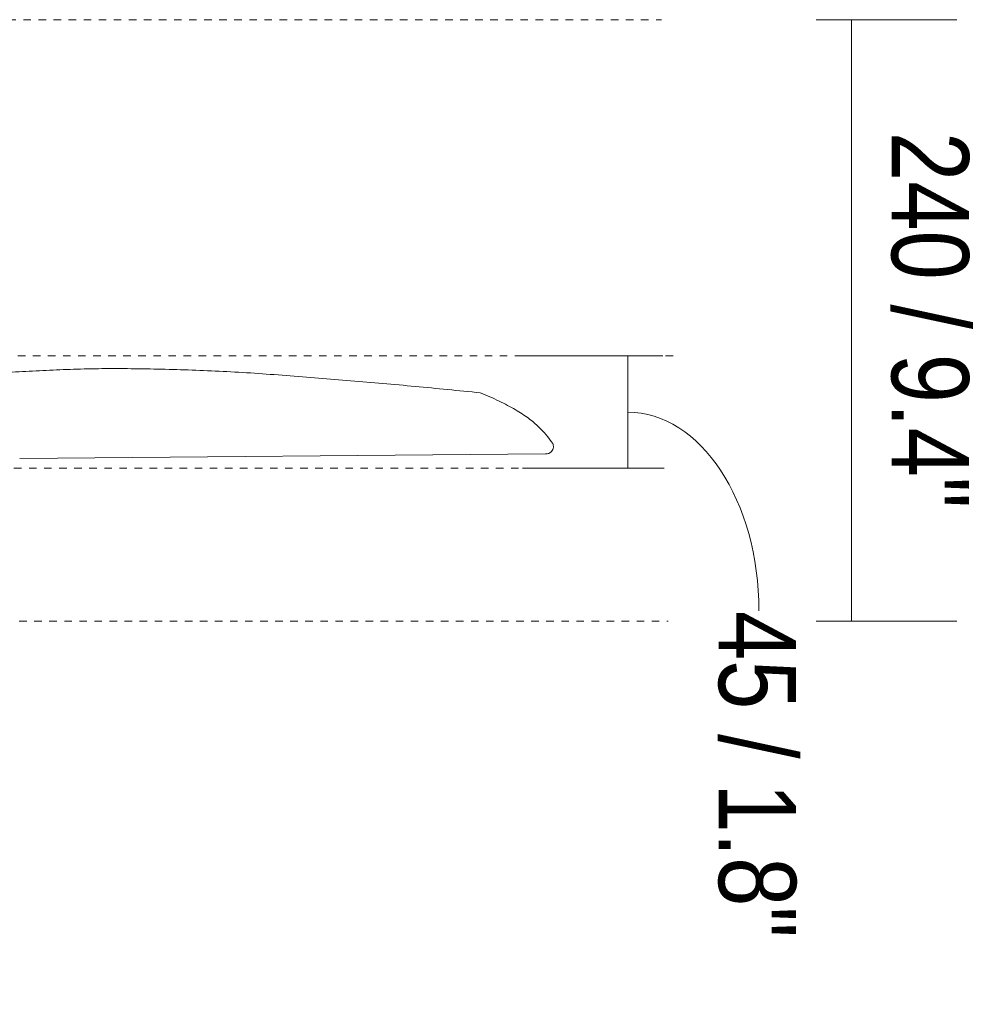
# Model space of a CAD drawing. Header units: millimetres. Extents: x 5734 to 11759, y -3101 to 7544.
# Tile 20 of 44: x 6991 to 7372, y 1146 to 1538. Entities that reach past the tile are written whole.
import ezdxf

# ---------------------------------------------------------------- set-up
doc = ezdxf.new("R2010")
doc.units = ezdxf.units.MM
doc.linetypes.add('Dash', pattern=[6, 3, -3])
doc.layers.add('A-ANNO-DIMS', color=7, linetype='Dash', lineweight=9, true_color=0xd2d2d2)
doc.layers.add('A-ANNO-DIMS-14', color=7, linetype='Continuous', lineweight=9)
doc.layers.add('E-LITE-EQPM', color=7, linetype='Continuous', lineweight=20)
doc.styles.add('Arial Narrow', font='ARIALN.TTF', dxfattribs={"height": 30.8})
doc.dimstyles.new('FARO_-_2_2mm_Arial_Narrow_mm_Inch_Right', dxfattribs={"dimscale": 304.8, "dimtxt": 31.521674, "dimasz": 0, "dimexe": 0.137795, "dimexo": 0.0625, "dimgap": 0.022966, "dimtad": 1, "dimdec": 0, "dimzin": 0, "dimdsep": 46, "dimtxsty": 'Arial Narrow', "dimblk1": 'NONE', "dimblk2": 'NONE', "dimsah": 1, "dimcen": 0.09, "dimadec": 0, "dimazin": 0, "dimtfac": 1, "dimtdec": 4, "dimtix": 1, "dimtmove": 0, "dimatfit": 3, "dimfxl": 0.045932, "dimfxlon": 1, "dimtvp": 1, "dimtolj": 1, "dimtzin": 0, "dimarcsym": 2})
doc.dimstyles.new('FARO_-_2_2mm_Arial_Narrow_mm_Inch_Right_1', dxfattribs={"dimscale": 304.8, "dimtxt": 31.521674, "dimasz": 0, "dimexe": 0.137795, "dimexo": 0.0625, "dimgap": 0.022966, "dimtad": 1, "dimdec": 0, "dimzin": 0, "dimdsep": 46, "dimtxsty": 'Arial Narrow', "dimblk1": 'NONE', "dimblk2": 'NONE', "dimsah": 1, "dimcen": 0.09, "dimadec": 0, "dimazin": 0, "dimtfac": 1, "dimtdec": 4, "dimtix": 1, "dimtmove": 1, "dimatfit": 3, "dimfxl": 0.045932, "dimfxlon": 1, "dimtvp": 1, "dimtolj": 1, "dimtzin": 0, "dimarcsym": 2})

# ---------------------------------------------------------------- blocks, each defined once
blk = doc.blocks.new('DIMBLOCK6-Alzado_PDF')
at = {"layer": 'A-ANNO-DIMS-14', "color": 251, "true_color": 0x5b5b5b, "transparency": 16777216}
for p, q in [((7308.42, 1538.48), (7364.42, 1538.48)), ((7322.42, 1538.48), (7308.42, 1538.48)), ((7322.42, 1298.93), (7322.42, 1538.48)), ((7308.42, 1298.93), (7364.42, 1298.93)), ((7322.42, 1298.93), (7308.42, 1298.93))]:
    blk.add_line(p, q, dxfattribs=at)
at = {"layer": 'A-ANNO-DIMS-14', "color": 0, "transparency": 16777216, "insert": (7369.23, 1493.76), "char_height": 30.8, "width": 180.1239, "attachment_point": 1, "rotation": 270, "line_spacing_factor": 0.974696, "style": 'Arial Narrow'}
blk.add_mtext('240 / 9.4"', dxfattribs=at)
blk = doc.blocks.new('_None')
blk = doc.blocks.new('DIMBLOCK7-Alzado_PDF')
at = {"layer": 'A-ANNO-DIMS-14', "color": 251, "true_color": 0x5b5b5b, "transparency": 16777216}
for p, q in [((7233.43, 1404.57), (7191.36, 1404.57)), ((7233.36, 1359.82), (7233.36, 1404.57)), ((7233.36, 1404.57), (7247.36, 1404.57)), ((7233.43, 1359.82), (7191.36, 1359.82)), ((7233.36, 1359.82), (7247.36, 1359.82))]:
    blk.add_line(p, q, dxfattribs=at)
blk.add_ellipse((7233.36, 1303.04), major_axis=(0, 79.15), ratio=0.660239, start_param=4.712389, end_param=6.283185, dxfattribs=at)
at = {"layer": 'A-ANNO-DIMS-14', "color": 0, "transparency": 16777216, "insert": (7300.41, 1303.04), "char_height": 30.8, "width": 156.7078, "attachment_point": 1, "rotation": 270, "line_spacing_factor": 0.974696, "style": 'Arial Narrow'}
blk.add_mtext('45 / 1.8"', dxfattribs=at)

msp = doc.modelspace()

# ---------------------------------------------------------------- linework, layer by layer
at = {"layer": 'A-ANNO-DIMS'}
for p, q in [((6608.59, 1538.48), (7246.81, 1538.48)), ((6654.36, 1404.57), (7253.36, 1404.57)), ((6664.83, 1359.82), (7247.83, 1359.82)), ((6594.89, 1298.93), (7249.49, 1298.93))]:
    msp.add_line(p, q, dxfattribs=at)
at = {"layer": 'E-LITE-EQPM'}
msp.add_line((6991.1, 1363.65), (7200.61, 1365.57), dxfattribs=at)
for centre, radius, start, end in [((7172, 1348.73), 37.76, 33.5935, 46.8872), ((7201.02, 1368.46), 2.69, 355.0422, 25.644)]:
    msp.add_arc(centre, radius, start, end, dxfattribs=at)
for points, knots in [([(7174.55, 1389.88), (7165.89, 1390.77), (7148.61, 1392.46), (7127.22, 1394.33), (7110.12, 1395.74), (7097.29, 1396.78), (7084.57, 1397.7), (7072.07, 1398.42), (7059.74, 1398.93), (7047.52, 1399.31), (7035.53, 1399.51), (7023.8, 1399.55), (7012.54, 1399.3), (7001.65, 1398.8), (6990.87, 1398.22), (6979.94, 1397.74), (6968.81, 1397.39), (6953.98, 1396.92), (6942.78, 1396.61), (6935.28, 1396.42)], [0, 0, 0, 0, 0.1, 0.2, 0.25, 0.3, 0.35, 0.4, 0.45, 0.5, 0.55, 0.6, 0.65, 0.7, 0.75, 0.8, 0.85, 0.9, 1, 1, 1, 1]), ([(7200.61, 1365.57), (7201.05, 1365.53), (7201.7, 1365.63), (7202.49, 1366.04), (7203.07, 1366.54), (7203.55, 1367.28), (7203.69, 1367.9), (7203.7, 1368.22)], [0, 0, 0, 0, 0.285714, 0.428571, 0.571429, 0.785714, 1, 1, 1, 1])]:
    msp.add_open_spline(points, degree=3, knots=knots, dxfattribs=at)
msp.add_open_spline([(7197.8, 1376.3), (7196.68, 1377.44), (7194.03, 1379.72), (7188.75, 1383.18), (7182.27, 1386.6), (7177.24, 1388.79), (7174.55, 1389.88)], degree=3, dxfattribs=at)

# ---------------------------------------------------------------- dimensions: what is measured, and where the dimension line sits
at = {"layer": 'A-ANNO-DIMS', "color": 251, "linetype": 'Continuous', "true_color": 0x5b5b5b}
dim = msp.add_linear_dim(base=(7322.42, 1538.48), p1=(7308.42, 1298.93), p2=(7308.42, 1538.48), angle=90, dimstyle='FARO_-_2_2mm_Arial_Narrow_mm_Inch_Right', override={"dimtad": 4, "dimpost": '<>', "dimfxl": 239.548476}, dxfattribs=at)
dim.commit()
dim.dimension.update_dxf_attribs({"geometry": 'DIMBLOCK6-Alzado_PDF', "text_midpoint": (7349.36, 1418.7)})
dim = msp.add_linear_dim(base=(7233.36, 1404.57), p1=(7247.36, 1359.82), p2=(7247.36, 1404.57), angle=90, dimstyle='FARO_-_2_2mm_Arial_Narrow_mm_Inch_Right_1', override={"dimtad": 4, "dimpost": '<>', "dimfxl": 44.75553}, dxfattribs=at)
dim.commit()
dim.dimension.update_dxf_attribs({"geometry": 'DIMBLOCK7-Alzado_PDF', "text_midpoint": (7279.88, 1224.69), "dimtype": 160, "text_rotation": 90})

doc.saveas('drawing.dxf')
